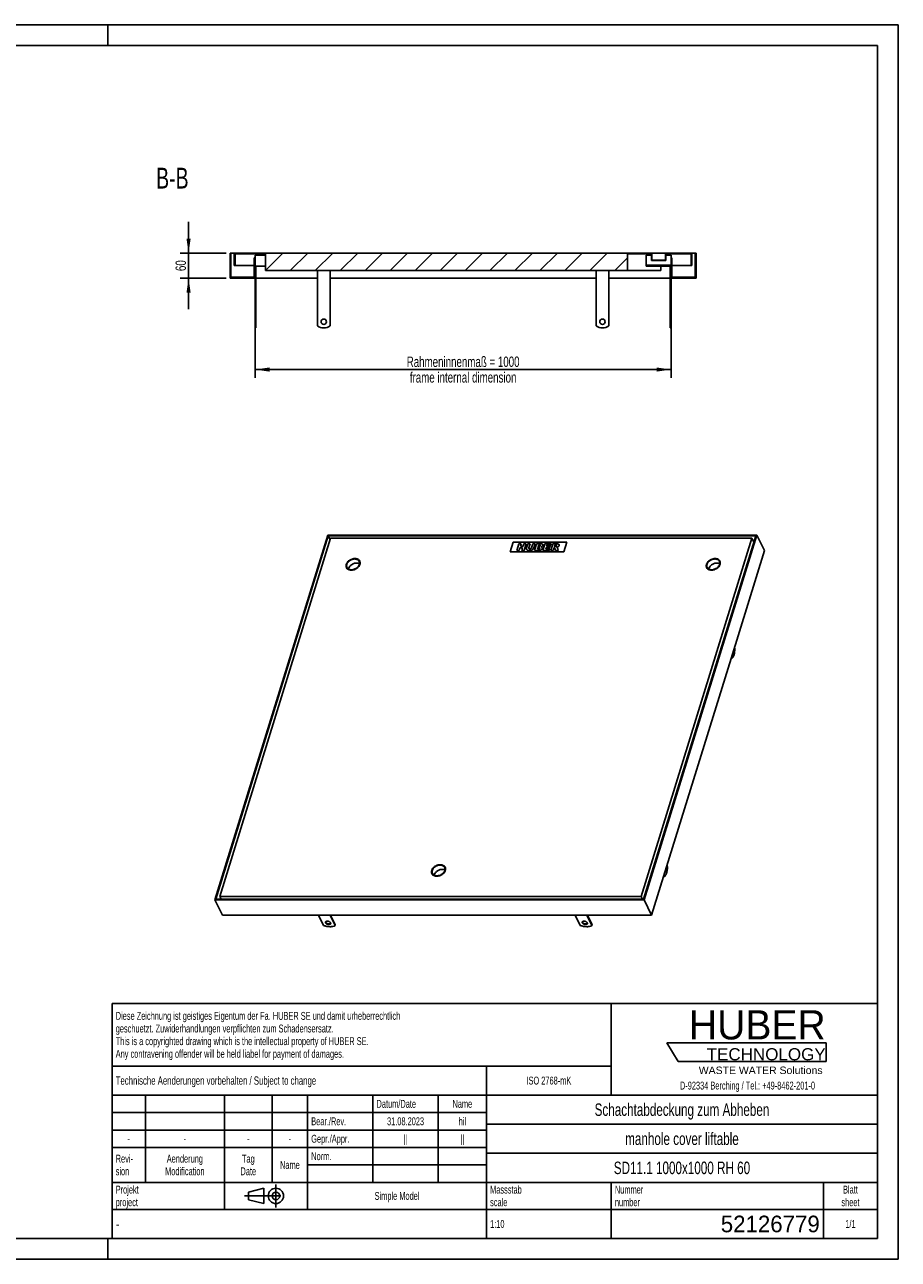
# Model space of a CAD drawing. Header units: millimetres. Extents: x 0 to 4200, y 0 to 2970.
# Tile 2 of 2: x 2100 to 4200, y 0 to 2970. Entities that reach past the tile are written whole.
import ezdxf

# ---------------------------------------------------------------- set-up
doc = ezdxf.new("R2010")
doc.units = ezdxf.units.MM
doc.header["$LTSCALE"] = 231
doc.linetypes.add('CENTER', pattern=[0.6, 0.375, -0.075, 0.075, -0.075])
doc.layers.get('0').update_dxf_attribs({"linetype": 'CONTINUOUS'})
for name, color, linetype in [('_2D-BEM', 7, 'CONTINUOUS'), ('_ACHSEN', 7, 'CONTINUOUS'), ('_KURVEN', 7, 'CONTINUOUS'), ('_ZEICHNUNGSELEM', 7, 'CONTINUOUS'), ('HUBER_Logo_BL2', 7, 'CONTINUOUS')]:
    doc.layers.add(name, color=color, linetype=linetype)
doc.styles.get("Standard").update_dxf_attribs({"font": 'txt', "width": 0.7})
doc.styles.add('TEXTSTYLE_2', font='txt')
doc.styles.add('TEXTSTYLE_3', font='arial.ttf')
doc.styles.add('TEXTSTYLE_4', font='txt', dxfattribs={"width": 0.8})
doc.styles.add('TEXTSTYLE_5', font='txt')
doc.dimstyles.new('DIMSTYLE_1', dxfattribs={"dimtxt": 25, "dimasz": 35, "dimexe": 2, "dimexo": 1, "dimtad": 1, "dimdec": 1, "dimtxsty": 'Standard', "dimblk": '_FILLED', "dimblk1": '_FILLED', "dimblk2": '_FILLED', "dimcen": 0.09, "dimazin": 2, "dimtp": 0.8, "dimtm": 0.8, "dimtfac": 1, "dimtdec": 1, "dimtofl": 0, "dimtmove": 0, "dimatfit": 3, "dimldrblk": '_FILLED', "dimfxl": 1, "dimtolj": 1, "dimarcsym": 0})
doc.dimstyles.new('DIMSTYLE_3', dxfattribs={"dimtxt": 25, "dimasz": 35, "dimexe": 2, "dimexo": 1, "dimtad": 1, "dimdec": 1, "dimtxsty": 'Standard', "dimblk": '_FILLED', "dimblk1": '_FILLED', "dimblk2": '_FILLED', "dimcen": 0.09, "dimazin": 2, "dimtp": 0.3, "dimtm": 0.3, "dimtfac": 1, "dimtdec": 1, "dimtofl": 0, "dimtmove": 0, "dimatfit": 3, "dimldrblk": '_FILLED', "dimfxl": 1, "dimtolj": 1, "dimarcsym": 0})

# ---------------------------------------------------------------- blocks, each defined once
blk = doc.blocks.new('HUBER_LOGO_BL2', base_point=(3837.5, 503.7))
at = {"layer": 'HUBER_Logo_BL2', "color": 5, "linetype": 'Continuous'}
for p, q in [((4026.4, 521), (3643.9, 521)), ((3643.9, 521), (3670.9, 476)), ((4026.4, 521), (4026.4, 476)), ((3670.9, 476), (4026.4, 476))]:
    blk.add_line(p, q, dxfattribs=at)
at = {"layer": 'HUBER_Logo_BL2', "color": 2, "linetype": 'Continuous', "attachment_point": 3, "line_spacing_factor": 0.78}
for s, insert, char_height, width, style in [('HUBER\\P\\fArial;\\H29.25;TECHNOLOGY ', (4025.4, 599.1), 70.2, 387.672, 'TEXTSTYLE_2'), ('WASTE WATER Solutions', (4018, 463.6), 18, 297.033, 'TEXTSTYLE_3')]:
    blk.add_mtext(s, dxfattribs=dict(at, insert=insert, char_height=char_height, width=width, style=style))
at = {"layer": 'HUBER_Logo_BL2', "color": 2, "linetype": 'Continuous', "insert": (3837.5, 427.4), "char_height": 19, "width": 810.893, "attachment_point": 2, "line_spacing_factor": 0.96}
blk.add_mtext('D-92334 Berching / Tel.: +49-8462-201-0', dxfattribs=at)
blk = doc.blocks.new('_FILLED')
at = {"color": 0, "linetype": 'ByBlock'}
blk.add_solid([(0, 0), (-1, 0.143), (-1, -0.143)], dxfattribs=at)
blk = doc.blocks.new('*D5')
at = {"layer": '_2D-BEM', "color": 2, "linetype": 'Continuous', "transparency": 16777216}
for p, q in [((2653.9, 2350.4), (2653.9, 2120.4)), ((3653.9, 2350.4), (3653.9, 2120.4)), ((2653.9, 2140.4), (3153.9, 2140.4)), ((3653.9, 2140.4), (3153.9, 2140.4))]:
    blk.add_line(p, q, dxfattribs=at)
at = {"layer": '_2D-BEM', "color": 2, "linetype": 'Continuous', "transparency": 16777216, "xscale": 35, "yscale": 35, "zscale": 35, "rotation": 180}
blk.add_blockref('_FILLED', (2653.9, 2140.4), dxfattribs=at)
at = {"layer": '_2D-BEM', "color": 2, "linetype": 'Continuous', "transparency": 16777216, "xscale": 35, "yscale": 35, "zscale": 35}
blk.add_blockref('_FILLED', (3653.9, 2140.4), dxfattribs=at)
at = {"layer": '_2D-BEM', "color": 2, "linetype": 'Continuous', "transparency": 16777216, "insert": (3153.9, 2171.7), "char_height": 25, "width": 618.75, "attachment_point": 2, "line_spacing_factor": 0.9}
blk.add_mtext('Rahmeninnenmaß = 1000\\Pframe internal dimension', dxfattribs=at)
blk = doc.blocks.new('*D6')
at = {"layer": '_2D-BEM', "color": 2, "linetype": 'Continuous', "transparency": 16777216}
for p, q in [((2493.9, 2420.4), (2493.9, 2495.4)), ((2493.9, 2495.4), (2493.9, 2390.4)), ((2583.9, 2420.4), (2473.9, 2420.4)), ((2493.9, 2285.4), (2493.9, 2390.4)), ((2583.9, 2360.4), (2473.9, 2360.4)), ((2493.9, 2360.4), (2493.9, 2285.4))]:
    blk.add_line(p, q, dxfattribs=at)
at = {"layer": '_2D-BEM', "color": 2, "linetype": 'Continuous', "transparency": 16777216, "xscale": 35, "yscale": 35, "zscale": 35}
for p, rotation in [((2493.9, 2420.4), 270), ((2493.9, 2360.4), 90)]:
    blk.add_blockref('_FILLED', p, dxfattribs=dict(at, rotation=rotation))
at = {"layer": '_2D-BEM', "color": 2, "linetype": 'Continuous', "transparency": 16777216, "insert": (2462.6, 2390.4), "char_height": 25, "width": 58.929, "attachment_point": 2, "rotation": 90, "line_spacing_factor": 0.9}
blk.add_mtext('60', dxfattribs=at)
blk = doc.blocks.new('PROJEKTIONSMETHODE_1_BL3', base_point=(2680, 152.5))
at = {"color": 2, "linetype": 'CENTER'}
for p, q in [((2703.8, 180), (2703.8, 125)), ((2628.7, 152.5), (2731.3, 152.5))]:
    blk.add_line(p, q, dxfattribs=at)
at = {"color": 2, "linetype": 'Continuous'}
for p, q in [((2637.8, 161.7), (2674.5, 170.8)), ((2637.8, 143.3), (2637.8, 161.7)), ((2674.5, 134.2), (2674.5, 170.8)), ((2637.8, 143.3), (2674.5, 134.2))]:
    blk.add_line(p, q, dxfattribs=at)
for radius in [18.3, 9.17]:
    blk.add_circle((2703.8, 152.5), radius, dxfattribs=at)
blk = doc.blocks.new('*T11')
at = {"color": 3, "linetype": 'Continuous'}
for p, q in [((0, 0), (1840, 0)), ((0, 0), (0, -565)), ((1200, 0), (1200, -220)), ((1840, 0), (1840, -565)), ((0, -150), (1200, -150)), ((900, -150), (900, -565)), ((0, -220), (1840, -220)), ((80, -220), (80, -430)), ((270, -220), (270, -495)), ((385, -220), (385, -430)), ((470, -220), (470, -495)), ((627, -220), (627, -430)), ((784, -220), (784, -430)), ((0, -262), (900, -262)), ((900, -290), (1840, -290)), ((0, -304), (900, -304)), ((0, -346), (900, -346)), ((900, -360), (1840, -360)), ((470, -388), (900, -388)), ((0, -430), (1840, -430)), ((1200, -430), (1200, -565)), ((1710, -430), (1710, -565)), ((0, -495), (1840, -495)), ((0, -565), (1840, -565))]:
    blk.add_line(p, q, dxfattribs=at)
at = {"layer": '_ZEICHNUNGSELEM', "color": 2, "linetype": 'Continuous', "line_spacing_factor": 0.96}
for s, insert, char_height, width, attachment_point in [('Diese Zeichnung ist geistiges Eigentum der Fa. HUBER SE und damit urheberrechtlich \\Pgeschuetzt. Zuwiderhandlungen verpflichten zum Schadensersatz.\\PThis is a copyrighted drawing which is the intellectual property of HUBER SE.\\PAny contravening offender will be held liabel for payment of damages.', (8.75, -19.9), 19, 2214.8571, 1), ('Technische Aenderungen vorbehalten / Subject to change', (8.75, -175), 20, 1524.7619, 1), ('ISO 2768-mK', (1050, -175.5), 19, 332.9524, 2), ('Datum/Date', (635.75, -231.5), 19, 292.2381, 1), ('Name', (842, -231.5), 19, 126.6667, 2), ('Schachtabdeckung zum Abheben', (1370, -240), 30, 1224.2857, 2), ('Bear./Rev.', (478.75, -273.5), 19, 272.3333, 1), ('31.08.2023', (705.5, -273.5), 19, 275.9524, 2), ('hil', (842, -273.5), 19, 73.2857, 2), ('-', (40, -315.5), 19, 34.381, 2), ('-', (175, -315.5), 19, 34.381, 2), ('-', (327.5, -315.5), 19, 34.381, 2), ('-', (427.5, -315.5), 19, 34.381, 2), ('Gepr./Appr.', (478.75, -315.5), 19, 299.4762, 1), ('||', (705.5, -315.5), 19, 50.6667, 2), ('||', (842, -315.5), 19, 50.6667, 2), ('manhole cover liftable', (1370, -310), 30, 900, 2), ('Revi-\\Psion', (8.75, -363.3), 19, 138.4286, 1), ('Aenderung\\PModification', (175, -363.3), 19, 303.0952, 2), ('Tag\\PDate', (327.5, -363.3), 19, 117.619, 2), ('Name', (427.5, -378.5), 19, 126.6667, 2), ('Norm. ', (478.75, -357.5), 19, 175.5238, 1), ('SD11.1 1000x1000 RH 60', (1370, -380), 30, 974.2857, 2), ('Projekt\\Pproject', (8.75, -437.8), 19, 183.6667, 1), ('Massstab\\Pscale', (908.75, -437.8), 19, 224.381, 1), ('Nummer\\Pnumber', (1208.75, -437.8), 19, 186.381, 1), ('Blatt\\Psheet', (1775, -437.8), 19, 137.5238, 2), ('Simple Model', (685, -453), 19, 328.4286, 2), ('1:10', (908.75, -520.5), 19, 94.0952, 1), ('1/1', (1775, -520.5), 19, 79.619, 2)]:
    blk.add_mtext(s, dxfattribs=dict(at, insert=insert, char_height=char_height, width=width, attachment_point=attachment_point))
for s, insert, char_height, width, attachment_point, style in [('-', (8.75, -517.5), 25, 18.3333, 1, 'TEXTSTYLE_4'), ('52126779', (1701.25, -510), 40, 546.6667, 3, 'TEXTSTYLE_5')]:
    blk.add_mtext(s, dxfattribs=dict(at, insert=insert, char_height=char_height, width=width, attachment_point=attachment_point, style=style))

msp = doc.modelspace()

# ---------------------------------------------------------------- hatches: boundary and pattern name
at = {"linetype": 'Continuous'}
h = msp.add_hatch(dxfattribs=at)
h.set_pattern_fill('B', color=2, scale=42.426407, angle=45, style=0, pattern_type=0)
h.set_pattern_definition([(45, (0, 0), (-30, 30), [])])
edge = h.paths.add_edge_path()
edge.add_line((2593.89, 2420.43), (2593.89, 2360.43))
edge.add_line((2595.89, 2420.43), (2593.89, 2420.43))
edge.add_line((2595.89, 2362.43), (2595.89, 2420.43))
edge.add_line((2651.89, 2362.43), (2595.89, 2362.43))
edge.add_line((2651.89, 2409.43), (2651.89, 2362.43))
edge.add_line((2653.89, 2409.43), (2651.89, 2409.43))
edge.add_line((2653.89, 2360.43), (2653.89, 2409.43))
edge.add_line((2593.89, 2360.43), (2653.89, 2360.43))
edge = h.paths.add_edge_path()
edge.add_line((3653.89, 2360.43), (3713.89, 2360.43))
edge.add_line((3653.89, 2360.43), (3653.89, 2389.43))
edge.add_line((3653.89, 2389.43), (3593.89, 2389.43))
edge.add_line((3593.89, 2389.43), (3593.89, 2391.43))
edge.add_line((3653.89, 2391.43), (3593.89, 2391.43))
edge.add_line((3653.89, 2391.43), (3653.89, 2409.43))
edge.add_line((3655.89, 2409.43), (3653.89, 2409.43))
edge.add_line((3655.89, 2409.43), (3655.89, 2362.43))
edge.add_line((3711.89, 2362.43), (3655.89, 2362.43))
edge.add_line((3711.89, 2362.43), (3711.89, 2420.43))
edge.add_line((3713.89, 2420.43), (3711.89, 2420.43))
edge.add_line((3713.89, 2420.43), (3713.89, 2360.43))
edge = h.paths.add_edge_path()
edge.add_line((3703.89, 2420.43), (3641.64, 2420.43))
edge.add_line((3703.89, 2390.43), (3703.89, 2420.43))
edge.add_line((3703.89, 2390.43), (3701.89, 2390.43))
edge.add_line((3701.89, 2390.43), (3701.89, 2418.43))
edge.add_line((3701.89, 2418.43), (3641.64, 2418.43))
edge.add_line((3641.64, 2418.43), (3641.64, 2420.43))
edge = h.paths.add_edge_path()
edge.add_line((3606.14, 2420.43), (2603.89, 2420.43))
edge.add_line((3606.14, 2418.43), (3606.14, 2420.43))
edge.add_line((3606.14, 2418.43), (3548.89, 2418.43))
edge.add_line((3548.89, 2378.43), (3548.89, 2418.43))
edge.add_line((3548.89, 2378.43), (2678.89, 2378.43))
edge.add_line((2678.89, 2378.43), (2678.89, 2418.43))
edge.add_line((2605.89, 2418.43), (2678.89, 2418.43))
edge.add_line((2605.89, 2390.43), (2605.89, 2418.43))
edge.add_line((2605.89, 2390.43), (2603.89, 2390.43))
edge.add_line((2603.89, 2390.43), (2603.89, 2420.43))
edge = h.paths.add_edge_path()
edge.add_line((3641.39, 2420.43), (3640.39, 2420.43))
edge.add_line((3641.39, 2420.43), (3641.39, 2402.93))
edge.add_line((3641.39, 2402.93), (3606.39, 2402.93))
edge.add_line((3606.39, 2420.43), (3606.39, 2402.93))
edge.add_line((3607.39, 2420.43), (3606.39, 2420.43))
edge.add_line((3607.39, 2420.43), (3607.39, 2403.93))
edge.add_line((3640.39, 2403.93), (3607.39, 2403.93))
edge.add_line((3640.39, 2420.43), (3640.39, 2403.93))

# ---------------------------------------------------------------- linework, layer by layer
at = {"color": 7, "linetype": 'Continuous'}
for p, q in [((0, 2970), (4200, 2970)), ((4200, 0), (4200, 2970)), ((2593.89, 2420.43), (2593.89, 2360.43)), ((2595.89, 2420.43), (2593.89, 2420.43)), ((2595.89, 2362.43), (2595.89, 2420.43)), ((2603.89, 2420.43), (2595.89, 2420.43)), ((3606.14, 2420.43), (2603.89, 2420.43)), ((2603.89, 2390.43), (2603.89, 2420.43)), ((2605.89, 2418.43), (2678.89, 2418.43)), ((2605.89, 2390.43), (2605.89, 2418.43)), ((2653.89, 2409.43), (2651.89, 2409.43)), ((2651.89, 2409.43), (2651.89, 2362.43)), ((2653.89, 2415.43), (2653.89, 2409.43)), ((2653.89, 2415.43), (2678.89, 2415.43)), ((2653.89, 2360.43), (2653.89, 2409.43)), ((2666.39, 2418.43), (2666.39, 2415.43)), ((2678.89, 2378.43), (2678.89, 2418.43)), ((3606.14, 2418.43), (3548.89, 2418.43)), ((3548.89, 2378.43), (3548.89, 2418.43)), ((3606.39, 2415.43), (3593.89, 2415.43)), ((3593.89, 2391.43), (3593.89, 2415.43)), ((3606.14, 2420.43), (3606.39, 2420.43)), ((3606.14, 2418.43), (3606.14, 2420.43)), ((3606.14, 2418.43), (3606.39, 2418.43)), ((3606.39, 2420.43), (3606.39, 2402.93)), ((3607.39, 2420.43), (3606.39, 2420.43)), ((3607.39, 2420.43), (3607.39, 2403.93)), ((3623.89, 2420.43), (3607.39, 2420.43)), ((3640.39, 2420.43), (3623.89, 2420.43)), ((3640.39, 2420.43), (3640.39, 2403.93)), ((3641.39, 2420.43), (3640.39, 2420.43)), ((3641.39, 2420.43), (3641.64, 2420.43)), ((3641.39, 2420.43), (3641.39, 2402.93)), ((3641.39, 2418.43), (3641.64, 2418.43)), ((3653.89, 2415.43), (3641.39, 2415.43)), ((3703.89, 2420.43), (3641.64, 2420.43)), ((3641.64, 2418.43), (3641.64, 2420.43)), ((3701.89, 2418.43), (3641.64, 2418.43)), ((3653.89, 2409.43), (3653.89, 2415.43)), ((3655.89, 2409.43), (3653.89, 2409.43)), ((3653.89, 2391.43), (3653.89, 2409.43)), ((3655.89, 2409.43), (3655.89, 2362.43)), ((3701.89, 2390.43), (3701.89, 2418.43)), ((3703.89, 2390.43), (3703.89, 2420.43)), ((3711.89, 2420.43), (3703.89, 2420.43)), ((3713.89, 2420.43), (3711.89, 2420.43)), ((3711.89, 2362.43), (3711.89, 2420.43)), ((3713.89, 2420.43), (3713.89, 2360.43)), ((2605.89, 2390.43), (2603.89, 2390.43)), ((2605.89, 2390.43), (2651.89, 2390.43)), ((2655.89, 2389.43), (2678.89, 2389.43)), ((3548.89, 2378.43), (2678.89, 2378.43)), ((3628.89, 2378.43), (3548.89, 2378.43)), ((3653.89, 2391.43), (3593.89, 2391.43)), ((3593.89, 2389.43), (3593.89, 2391.43)), ((3653.89, 2389.43), (3593.89, 2389.43)), ((3641.39, 2402.93), (3606.39, 2402.93)), ((3640.39, 2403.93), (3607.39, 2403.93)), ((3628.89, 2389.43), (3628.89, 2378.43)), ((3628.99, 2378.43), (3628.89, 2378.43)), ((3628.99, 2389.43), (3628.99, 2378.43)), ((3653.89, 2360.43), (3653.89, 2389.43)), ((3655.89, 2390.43), (3701.89, 2390.43)), ((3703.89, 2390.43), (3701.89, 2390.43)), ((2593.89, 2360.43), (2653.89, 2360.43)), ((2651.89, 2362.43), (2595.89, 2362.43)), ((3653.89, 2360.43), (3713.89, 2360.43)), ((3711.89, 2362.43), (3655.89, 2362.43)), ((2653.89, 2240.43), (2655.89, 2240.43)), ((3651.89, 2240.43), (3653.89, 2240.43)), ((2828.32, 1742.25), (2557.2, 864.92)), ((2829.68, 1740.68), (2559.53, 866.49)), ((2835.11, 1734.41), (2568.84, 872.75)), ((3859.91, 1742.25), (2828.32, 1742.25)), ((3857.58, 1740.68), (2829.68, 1740.68)), ((2834.2, 1731.47), (2829.68, 1740.68)), ((3848.28, 1734.41), (2835.11, 1734.41)), ((3582, 872.75), (3848.28, 1734.41)), ((3587.43, 866.49), (3857.58, 1740.68)), ((3588.79, 864.92), (3859.91, 1742.25)), ((3852.8, 1725.2), (3848.28, 1734.41)), ((3859.91, 1742.25), (3878.21, 1704.95)), ((3798.03, 1445.49), (3878.21, 1704.95)), ((2873.79, 1663.9), (2873.71, 1663.64)), ((2874.66, 1662.13), (2873.72, 1664.04)), ((2906.08, 1677.54), (2905.14, 1679.46)), ((3740.45, 1662.13), (3739.52, 1664.04)), ((3771.88, 1677.54), (3770.94, 1679.46)), ((3635.84, 920.66), (3798.03, 1445.49)), ((3607.1, 827.62), (3635.84, 920.66)), ((2557.2, 864.92), (2575.51, 827.62)), ((2557.2, 864.92), (3588.79, 864.92)), ((2559.53, 866.49), (3587.43, 866.49)), ((2568.84, 872.75), (2571.91, 866.49)), ((2568.84, 872.75), (3582, 872.75)), ((3585.08, 866.49), (3582, 872.75)), ((3588.79, 864.92), (3607.1, 827.62)), ((2575.51, 827.62), (3607.1, 827.62)), ((0, 0), (4200, 0))]:
    msp.add_line(p, q, dxfattribs=at)
at = {"color": 3, "linetype": 'Continuous'}
for p, q in [((4200, 2970), (0, 2970)), ((2300, 2970), (2300, 2920)), ((4200, 2970), (4200, 0)), ((2300, 0), (2300, 50)), ((4200, 0), (0, 0))]:
    msp.add_line(p, q, dxfattribs=at)
at = {"color": 5, "linetype": 'Continuous'}
for p, q in [((4150, 2920), (50, 2920)), ((4150, 50), (4150, 2920)), ((50, 50), (4150, 50))]:
    msp.add_line(p, q, dxfattribs=at)
at = {"color": 7, "linetype": 'Continuous'}
for points, knots in [([(2893.66, 1685.46), (2890.62, 1685.46), (2885.96, 1684.35), (2880.58, 1681.32), (2877.11, 1678.34), (2874.5, 1674.87), (2872.94, 1671.15), (2872.58, 1667.41), (2873.21, 1665.07), (2873.72, 1664.04)], [0, 0, 0, 0, 0.2699398, 0.4094269, 0.5451067, 0.6729258, 0.7905546, 0.8983622, 1, 1, 1, 1]), ([(2874.62, 1664.48), (2874.14, 1665.45), (2873.54, 1667.66), (2873.88, 1671.18), (2875.35, 1674.69), (2877.81, 1677.96), (2881.09, 1680.77), (2886.15, 1683.63), (2890.55, 1684.67), (2893.42, 1684.67)], [0, 0, 0, 0, 0.1016378, 0.2094454, 0.3270742, 0.4548933, 0.5905731, 0.7300602, 1, 1, 1, 1]), ([(2873.72, 1664.04), (2874.17, 1663.11), (2875.44, 1661.37), (2878.15, 1659.45), (2881.49, 1658.28), (2883.93, 1658.04), (2885.19, 1658.04)], [0, 0, 0, 0, 0.2268552, 0.4650458, 0.7220539, 1, 1, 1, 1]), ([(2885.43, 1658.82), (2884.25, 1658.82), (2881.95, 1659.05), (2878.79, 1660.15), (2876.24, 1661.96), (2875.04, 1663.61), (2874.62, 1664.48)], [0, 0, 0, 0, 0.2779461, 0.5349542, 0.7731448, 1, 1, 1, 1]), ([(2885.19, 1658.04), (2888.24, 1658.04), (2892.9, 1659.14), (2898.27, 1662.17), (2901.75, 1665.16), (2904.36, 1668.62), (2905.92, 1672.35), (2906.28, 1676.08), (2905.64, 1678.43), (2905.14, 1679.46)], [0, 0, 0, 0, 0.2699398, 0.4094269, 0.5451067, 0.6729258, 0.7905546, 0.8983622, 1, 1, 1, 1]), ([(2904.24, 1679.02), (2904.72, 1678.05), (2905.31, 1675.84), (2904.97, 1672.31), (2903.51, 1668.8), (2901.05, 1665.54), (2897.77, 1662.72), (2892.7, 1659.86), (2888.31, 1658.82), (2885.43, 1658.82)], [0, 0, 0, 0, 0.1016378, 0.2094454, 0.3270742, 0.4548933, 0.5905731, 0.7300602, 1, 1, 1, 1]), ([(2893.42, 1684.67), (2894.61, 1684.67), (2896.91, 1684.45), (2900.06, 1683.34), (2902.62, 1681.53), (2903.81, 1679.89), (2904.24, 1679.02)], [0, 0, 0, 0, 0.2779461, 0.5349542, 0.7731448, 1, 1, 1, 1]), ([(2905.14, 1679.46), (2904.69, 1680.38), (2903.42, 1682.12), (2900.71, 1684.05), (2897.36, 1685.21), (2894.92, 1685.46), (2893.66, 1685.46)], [0, 0, 0, 0, 0.2268552, 0.4650458, 0.7220539, 1, 1, 1, 1]), ([(3759.46, 1685.46), (3756.42, 1685.46), (3751.75, 1684.35), (3746.38, 1681.32), (3742.9, 1678.34), (3740.29, 1674.87), (3738.74, 1671.15), (3738.38, 1667.41), (3739.01, 1665.07), (3739.52, 1664.04)], [0, 0, 0, 0, 0.2699398, 0.4094269, 0.5451067, 0.6729258, 0.7905546, 0.8983622, 1, 1, 1, 1]), ([(3740.41, 1664.48), (3739.94, 1665.45), (3739.34, 1667.66), (3739.68, 1671.18), (3741.15, 1674.69), (3743.61, 1677.96), (3746.88, 1680.77), (3751.95, 1683.63), (3756.35, 1684.67), (3759.22, 1684.67)], [0, 0, 0, 0, 0.1016378, 0.2094454, 0.3270742, 0.4548933, 0.5905731, 0.7300602, 1, 1, 1, 1]), ([(3739.52, 1664.04), (3739.97, 1663.11), (3741.24, 1661.37), (3743.95, 1659.45), (3747.29, 1658.28), (3749.73, 1658.04), (3750.99, 1658.04)], [0, 0, 0, 0, 0.2268552, 0.4650458, 0.7220539, 1, 1, 1, 1]), ([(3751.23, 1658.82), (3750.04, 1658.82), (3747.75, 1659.05), (3744.59, 1660.15), (3742.03, 1661.96), (3740.84, 1663.61), (3740.41, 1664.48)], [0, 0, 0, 0, 0.2779461, 0.5349542, 0.7731448, 1, 1, 1, 1]), ([(3750.99, 1658.04), (3754.03, 1658.04), (3758.7, 1659.14), (3764.07, 1662.17), (3767.55, 1665.16), (3770.16, 1668.62), (3771.71, 1672.35), (3772.07, 1676.08), (3771.44, 1678.43), (3770.94, 1679.46)], [0, 0, 0, 0, 0.2699398, 0.4094269, 0.5451067, 0.6729258, 0.7905546, 0.8983622, 1, 1, 1, 1]), ([(3770.04, 1679.02), (3770.51, 1678.05), (3771.11, 1675.84), (3770.77, 1672.31), (3769.3, 1668.8), (3766.84, 1665.54), (3763.57, 1662.72), (3758.5, 1659.86), (3754.1, 1658.82), (3751.23, 1658.82)], [0, 0, 0, 0, 0.1016378, 0.2094454, 0.3270742, 0.4548933, 0.5905731, 0.7300602, 1, 1, 1, 1]), ([(3759.22, 1684.67), (3760.41, 1684.67), (3762.71, 1684.45), (3765.86, 1683.34), (3768.42, 1681.53), (3769.61, 1679.89), (3770.04, 1679.02)], [0, 0, 0, 0, 0.2779461, 0.5349542, 0.7731448, 1, 1, 1, 1]), ([(3770.94, 1679.46), (3770.48, 1680.38), (3769.22, 1682.12), (3766.5, 1684.05), (3763.16, 1685.21), (3760.72, 1685.46), (3759.46, 1685.46)], [0, 0, 0, 0, 0.2268552, 0.4650458, 0.7220539, 1, 1, 1, 1]), ([(3103.81, 938.09), (3102.73, 938.09), (3100.52, 937.89), (3097.27, 937.06), (3094.12, 935.72), (3091.22, 933.94), (3088.68, 931.77), (3086.01, 928.63), (3084.67, 925.81), (3084.3, 923.91)], [0, 0, 0, 0, 0.1256764, 0.2561618, 0.3890005, 0.521467, 0.6508778, 0.7749041, 1, 1, 1, 1]), ([(3110.3, 936.67), (3109.34, 937.15), (3107.2, 937.87), (3104.97, 938.09), (3103.81, 938.09)], [0, 0, 0, 0, 0.4810326, 1, 1, 1, 1])]:
    msp.add_open_spline(points, degree=3, knots=knots, dxfattribs=at)
at = {"layer": '_ACHSEN', "color": 7, "linetype": 'Continuous'}
for p, q in [((2653.89, 2390.43), (2655.89, 2390.43)), ((2655.89, 2390.43), (2655.89, 2245.43)), ((2803.89, 2245.43), (2803.89, 2378.43)), ((2833.89, 2378.43), (2833.89, 2245.43)), ((3473.89, 2245.43), (3473.89, 2378.43)), ((3503.89, 2378.43), (3503.89, 2245.43)), ((3651.89, 2389.43), (3651.89, 2245.43)), ((2653.89, 2360.43), (2653.89, 2245.43)), ((2803.89, 2360.43), (2655.89, 2360.43)), ((3473.89, 2360.43), (2833.89, 2360.43)), ((3651.89, 2360.43), (3503.89, 2360.43)), ((3653.89, 2360.43), (3653.89, 2245.43)), ((2653.89, 2245.43), (2653.89, 2240.43)), ((2653.89, 2245.43), (2655.89, 2245.43)), ((2655.89, 2245.43), (2655.89, 2240.43)), ((3651.89, 2245.43), (3651.89, 2240.43)), ((3653.89, 2245.43), (3651.89, 2245.43)), ((3653.89, 2245.43), (3653.89, 2240.43)), ((3807.19, 1468.97), (3806.02, 1471.35)), ((3798.05, 1445.55), (3798.09, 1445.47)), ((3799.93, 1445.47), (3798.09, 1445.47)), ((3798.76, 1447.85), (3799.93, 1445.47)), ((3080, 925.81), (3079.07, 927.71)), ((3111.42, 941.23), (3110.49, 943.13)), ((3635.86, 920.72), (3635.9, 920.64)), ((3636.58, 923.02), (3637.75, 920.64)), ((3645.01, 944.14), (3643.84, 946.52)), ((3637.75, 920.64), (3635.9, 920.64)), ((2806.52, 827.62), (2818.53, 803.14)), ((2846.17, 803.14), (2834.15, 827.62)), ((2846.65, 804.71), (2835.4, 827.62)), ((2846.17, 803.14), (2846.65, 804.71)), ((3423.63, 827.62), (3435.64, 803.14)), ((3463.28, 803.14), (3451.26, 827.62)), ((3463.76, 804.71), (3452.51, 827.62)), ((3463.28, 803.14), (3463.76, 804.71))]:
    msp.add_line(p, q, dxfattribs=at)
for centre, radius, start, end in [((2818.89, 2255.43), 6.5, 0, 180), ((3488.89, 2255.43), 6.5, 0, 180), ((2818.89, 2265.43), 25, 233.1301, 306.8699), ((2818.89, 2255.43), 6.5, 180, 360), ((3488.89, 2265.43), 25, 233.1301, 306.8699), ((3488.89, 2255.43), 6.5, 180, 360), ((2882.67, 1666.85), 9.53, 191.6091, 197.28123), ((2882.54, 1666.81), 9.39, 197.29653, 197.63849), ((2882.48, 1666.79), 9.33, 197.63521, 201.72639), ((2897.44, 1674.1), 9.52, 34.65049, 40.62685), ((2897.6, 1674.21), 9.33, 30.32088, 34.63722), ((3748.47, 1666.85), 9.53, 191.6091, 197.28123), ((3748.34, 1666.81), 9.39, 197.29653, 197.63849), ((3748.28, 1666.79), 9.33, 197.63521, 201.72639), ((3763.24, 1674.1), 9.52, 34.65049, 40.62685), ((3763.4, 1674.21), 9.33, 30.32088, 34.63722), ((2885.12, 1677.89), 20.05, 270.02672, 276.40151), ((3088.02, 930.52), 9.52, 191.57605, 197.64833), ((3087.84, 930.46), 9.33, 197.66255, 201.85038), ((3102.8, 937.77), 9.53, 34.8668, 40.5528), ((3102.91, 937.85), 9.39, 34.60697, 34.8515), ((3102.96, 937.88), 9.33, 30.44718, 34.61022)]:
    msp.add_arc(centre, radius, start, end, dxfattribs=at)
for points, knots in [([(2893.72, 1685.65), (2890.64, 1685.65), (2885.91, 1684.53), (2880.46, 1681.46), (2876.93, 1678.43), (2874.28, 1674.92), (2872.7, 1671.14), (2872.34, 1667.35), (2872.98, 1664.97), (2873.49, 1663.93)], [0, 0, 0, 0, 0.2699398, 0.4094269, 0.5451067, 0.6729258, 0.7905546, 0.8983622, 1, 1, 1, 1]), ([(2873.49, 1663.93), (2873.95, 1662.99), (2875.24, 1661.22), (2877.99, 1659.27), (2881.38, 1658.09), (2883.85, 1657.84), (2885.13, 1657.84)], [0, 0, 0, 0, 0.2268552, 0.4650458, 0.722054, 1, 1, 1, 1]), ([(2898.15, 1675.04), (2897.05, 1675.04), (2894.8, 1674.83), (2891.48, 1673.97), (2888.28, 1672.58), (2885.34, 1670.73), (2882.79, 1668.5), (2880.14, 1665.27), (2878.87, 1662.38), (2878.57, 1660.45)], [0, 0, 0, 0, 0.1261268, 0.2571263, 0.3904268, 0.5231828, 0.6526129, 0.7763387, 1, 1, 1, 1]), ([(2887.36, 1657.97), (2890.28, 1658.29), (2894.64, 1659.7), (2899.57, 1662.93), (2902.66, 1665.92), (2904.94, 1669.29), (2906.24, 1672.85), (2906.47, 1676.38), (2905.84, 1678.59), (2905.36, 1679.57)], [0, 0, 0, 0, 0.2750665, 0.4141769, 0.5484033, 0.6744949, 0.790833, 0.8981711, 1, 1, 1, 1]), ([(2905.36, 1679.57), (2904.9, 1680.5), (2903.62, 1682.27), (2900.87, 1684.22), (2897.47, 1685.41), (2895, 1685.65), (2893.72, 1685.65)], [0, 0, 0, 0, 0.2268552, 0.4650458, 0.722054, 1, 1, 1, 1]), ([(2905.01, 1673.42), (2904.02, 1673.97), (2901.76, 1674.79), (2899.38, 1675.04), (2898.15, 1675.04)], [0, 0, 0, 0, 0.4796099, 1, 1, 1, 1]), ([(3759.52, 1685.65), (3756.43, 1685.65), (3751.7, 1684.53), (3746.25, 1681.46), (3742.73, 1678.43), (3740.08, 1674.92), (3738.5, 1671.14), (3738.14, 1667.35), (3738.78, 1664.97), (3739.29, 1663.93)], [0, 0, 0, 0, 0.2699398, 0.4094269, 0.5451067, 0.6729258, 0.7905546, 0.8983622, 1, 1, 1, 1]), ([(3739.29, 1663.93), (3739.75, 1662.99), (3741.04, 1661.22), (3743.79, 1659.27), (3747.18, 1658.09), (3749.65, 1657.84), (3750.93, 1657.84)], [0, 0, 0, 0, 0.2268552, 0.4650458, 0.722054, 1, 1, 1, 1]), ([(3763.95, 1675.04), (3762.84, 1675.04), (3760.59, 1674.83), (3757.28, 1673.97), (3754.08, 1672.58), (3751.14, 1670.73), (3748.59, 1668.5), (3745.94, 1665.27), (3744.67, 1662.38), (3744.37, 1660.45)], [0, 0, 0, 0, 0.1261268, 0.2571263, 0.3904268, 0.5231828, 0.6526129, 0.7763387, 1, 1, 1, 1]), ([(3750.93, 1657.84), (3754.02, 1657.84), (3758.75, 1658.96), (3764.2, 1662.04), (3767.72, 1665.07), (3770.37, 1668.58), (3771.95, 1672.36), (3772.31, 1676.15), (3771.67, 1678.52), (3771.16, 1679.57)], [0, 0, 0, 0, 0.2699398, 0.4094269, 0.5451067, 0.6729258, 0.7905546, 0.8983622, 1, 1, 1, 1]), ([(3771.16, 1679.57), (3770.7, 1680.5), (3769.42, 1682.27), (3766.67, 1684.22), (3763.27, 1685.41), (3760.8, 1685.65), (3759.52, 1685.65)], [0, 0, 0, 0, 0.2268552, 0.4650458, 0.722054, 1, 1, 1, 1]), ([(3770.81, 1673.42), (3769.81, 1673.97), (3767.56, 1674.79), (3765.18, 1675.04), (3763.95, 1675.04)], [0, 0, 0, 0, 0.4796099, 1, 1, 1, 1]), ([(3799.93, 1445.47), (3800.48, 1445.84), (3801.55, 1446.84), (3802.9, 1448.79), (3804.12, 1451.27), (3805.17, 1454.2), (3806.02, 1457.52), (3806.89, 1462.47), (3807.16, 1466.34), (3807.19, 1468.97)], [0, 0, 0, 0, 0.0785852, 0.1719706, 0.280895, 0.4045237, 0.5410099, 0.6878245, 1, 1, 1, 1]), ([(3802.89, 1461.2), (3802.8, 1460.59), (3802.57, 1459.49), (3802.16, 1458.43), (3801.9, 1457.99)], [0, 0, 0, 0, 0.5492969, 1, 1, 1, 1]), ([(3078.44, 935.42), (3078.03, 934.11), (3077.73, 932.04), (3078.12, 929.4), (3078.57, 928.17), (3078.85, 927.6)], [0, 0, 0, 0, 0.5161113, 0.7604342, 1, 1, 1, 1]), ([(3079.07, 927.71), (3078.57, 928.74), (3077.94, 931.08), (3078.3, 934.82), (3079.85, 938.54), (3082.46, 942.01), (3085.94, 944.99), (3091.31, 948.03), (3095.98, 949.13), (3099.02, 949.13)], [0, 0, 0, 0, 0.1016378, 0.2094454, 0.3270742, 0.4548933, 0.5905731, 0.7300602, 1, 1, 1, 1]), ([(3110.72, 943.24), (3110.42, 943.85), (3109.67, 945.02), (3107.64, 947.05), (3104.17, 948.84), (3099.25, 949.55), (3093.95, 948.9), (3089.61, 947.28), (3086.38, 945.4), (3083.47, 943.22), (3080.5, 940.03), (3078.91, 936.97), (3078.44, 935.42)], [0, 0, 0, 0, 0.0507855, 0.1027096, 0.2130345, 0.3354159, 0.4686344, 0.6079116, 0.6779333, 0.7470159, 0.879115, 1, 1, 1, 1]), ([(3078.85, 927.6), (3079.15, 926.99), (3079.9, 925.82), (3081.92, 923.79), (3085.4, 922), (3090.32, 921.29), (3095.62, 921.94), (3099.96, 923.56), (3103.18, 925.44), (3106.1, 927.62), (3109.07, 930.81), (3110.66, 933.87), (3111.13, 935.42)], [0, 0, 0, 0, 0.0507855, 0.1027096, 0.2130345, 0.3354159, 0.4686344, 0.6079116, 0.6779333, 0.7470159, 0.879115, 1, 1, 1, 1]), ([(3079.97, 928.15), (3079.5, 929.12), (3078.9, 931.33), (3079.24, 934.86), (3080.71, 938.37), (3083.17, 941.63), (3086.44, 944.45), (3091.51, 947.31), (3095.91, 948.35), (3098.78, 948.35)], [0, 0, 0, 0, 0.1016378, 0.2094454, 0.3270742, 0.4548933, 0.5905731, 0.7300602, 1, 1, 1, 1]), ([(3090.55, 921.71), (3089.29, 921.71), (3086.85, 921.95), (3083.51, 923.12), (3080.79, 925.04), (3079.53, 926.79), (3079.07, 927.71)], [0, 0, 0, 0, 0.2779461, 0.5349542, 0.7731448, 1, 1, 1, 1]), ([(3090.79, 922.5), (3089.6, 922.5), (3087.3, 922.72), (3084.15, 923.83), (3081.59, 925.64), (3080.4, 927.28), (3079.97, 928.15)], [0, 0, 0, 0, 0.2779461, 0.5349542, 0.7731448, 1, 1, 1, 1]), ([(3110.49, 943.13), (3111, 942.1), (3111.63, 939.76), (3111.27, 936.02), (3109.71, 932.3), (3107.11, 928.83), (3103.63, 925.85), (3098.26, 922.82), (3093.59, 921.71), (3090.55, 921.71)], [0, 0, 0, 0, 0.1016378, 0.2094454, 0.3270742, 0.4548933, 0.5905731, 0.7300602, 1, 1, 1, 1]), ([(3109.6, 942.69), (3110.07, 941.72), (3110.67, 939.51), (3110.33, 935.99), (3108.86, 932.48), (3106.4, 929.21), (3103.13, 926.39), (3098.06, 923.54), (3093.66, 922.5), (3090.79, 922.5)], [0, 0, 0, 0, 0.1016378, 0.2094454, 0.3270742, 0.4548933, 0.5905731, 0.7300602, 1, 1, 1, 1]), ([(3098.78, 948.35), (3099.97, 948.35), (3102.26, 948.12), (3105.42, 947.02), (3107.98, 945.2), (3109.17, 943.56), (3109.6, 942.69)], [0, 0, 0, 0, 0.2779461, 0.5349542, 0.7731448, 1, 1, 1, 1]), ([(3099.02, 949.13), (3100.28, 949.13), (3102.72, 948.89), (3106.06, 947.72), (3108.77, 945.8), (3110.04, 944.05), (3110.49, 943.13)], [0, 0, 0, 0, 0.2779461, 0.5349542, 0.7731448, 1, 1, 1, 1]), ([(3111.13, 935.42), (3111.54, 936.73), (3111.84, 938.8), (3111.45, 941.45), (3111, 942.67), (3110.72, 943.24)], [0, 0, 0, 0, 0.5161113, 0.7604342, 1, 1, 1, 1]), ([(3637.75, 920.64), (3638.29, 921.01), (3639.36, 922.01), (3640.72, 923.97), (3641.93, 926.44), (3642.98, 929.37), (3643.84, 932.69), (3644.71, 937.64), (3644.98, 941.51), (3645.01, 944.14)], [0, 0, 0, 0, 0.0785852, 0.1719706, 0.280895, 0.4045237, 0.5410099, 0.6878245, 1, 1, 1, 1]), ([(3640.7, 936.38), (3640.62, 935.76), (3640.39, 934.66), (3639.97, 933.6), (3639.71, 933.16)], [0, 0, 0, 0, 0.5492969, 1, 1, 1, 1]), ([(2818.53, 803.14), (2821.01, 802.14), (2826.06, 800.61), (2832.5, 799.9), (2837.39, 800.15), (2841.6, 800.89), (2844.54, 802.05), (2846.17, 803.14)], [0, 0, 0, 0, 0.2805507, 0.5507882, 0.6767437, 0.7942312, 1, 1, 1, 1]), ([(2823.31, 809.35), (2823.16, 809.66), (2822.95, 810.3), (2823, 810.98), (2823.09, 811.27)], [0, 0, 0, 0, 0.5259905, 1, 1, 1, 1]), ([(2823.09, 811.27), (2823.15, 811.47), (2823.34, 811.86), (2823.78, 812.36), (2824.37, 812.77), (2825.38, 813.21), (2826.9, 813.46), (2828.89, 813.33), (2830.92, 812.8), (2832.79, 811.93), (2834.3, 810.79), (2835.05, 809.84), (2835.29, 809.35)], [0, 0, 0, 0, 0.0431793, 0.0886339, 0.1381072, 0.1925821, 0.3167507, 0.457719, 0.606659, 0.752863, 0.8862435, 1, 1, 1, 1]), ([(2835.51, 807.44), (2835.45, 807.24), (2835.26, 806.85), (2834.82, 806.35), (2834.23, 805.94), (2833.22, 805.5), (2831.69, 805.25), (2829.71, 805.38), (2827.68, 805.91), (2825.81, 806.78), (2824.3, 807.92), (2823.55, 808.87), (2823.31, 809.35)], [0, 0, 0, 0, 0.0431793, 0.0886339, 0.1381072, 0.1925821, 0.3167507, 0.457719, 0.606659, 0.752863, 0.8862435, 1, 1, 1, 1]), ([(2823.8, 810.92), (2823.75, 811.01), (2823.6, 811.36), (2823.5, 811.73), (2823.48, 812.01)], [0, 0, 0, 0, 0.2647226, 1, 1, 1, 1]), ([(2835.6, 808.27), (2835.03, 807.55), (2833.49, 806.94), (2831.38, 806.83), (2829.51, 807.09), (2827.67, 807.67), (2826.01, 808.54), (2824.67, 809.61), (2824.01, 810.48), (2823.8, 810.92)], [0, 0, 0, 0, 0.2032305, 0.3329622, 0.4747919, 0.620617, 0.7615735, 0.8897314, 1, 1, 1, 1]), ([(2835.29, 809.35), (2835.44, 809.05), (2835.65, 808.41), (2835.6, 807.73), (2835.51, 807.44)], [0, 0, 0, 0, 0.5259905, 1, 1, 1, 1]), ([(3435.64, 803.14), (3438.12, 802.14), (3443.17, 800.61), (3449.61, 799.9), (3454.5, 800.15), (3458.72, 800.89), (3461.65, 802.05), (3463.28, 803.14)], [0, 0, 0, 0, 0.2805507, 0.5507882, 0.6767437, 0.7942312, 1, 1, 1, 1]), ([(3440.42, 809.35), (3440.27, 809.66), (3440.06, 810.3), (3440.11, 810.98), (3440.2, 811.27)], [0, 0, 0, 0, 0.5259905, 1, 1, 1, 1]), ([(3440.2, 811.27), (3440.26, 811.47), (3440.45, 811.86), (3440.89, 812.36), (3441.48, 812.77), (3442.49, 813.21), (3444.01, 813.46), (3446, 813.33), (3448.03, 812.8), (3449.9, 811.93), (3451.41, 810.79), (3452.16, 809.84), (3452.4, 809.35)], [0, 0, 0, 0, 0.0431793, 0.0886339, 0.1381072, 0.1925821, 0.3167507, 0.457719, 0.606659, 0.752863, 0.8862435, 1, 1, 1, 1]), ([(3452.62, 807.44), (3452.56, 807.24), (3452.37, 806.85), (3451.93, 806.35), (3451.34, 805.94), (3450.33, 805.5), (3448.8, 805.25), (3446.82, 805.38), (3444.79, 805.91), (3442.92, 806.78), (3441.41, 807.92), (3440.66, 808.87), (3440.42, 809.35)], [0, 0, 0, 0, 0.0431793, 0.0886339, 0.1381072, 0.1925821, 0.3167507, 0.457719, 0.606659, 0.752863, 0.8862435, 1, 1, 1, 1]), ([(3440.91, 810.92), (3440.86, 811.01), (3440.71, 811.36), (3440.62, 811.73), (3440.59, 812.01)], [0, 0, 0, 0, 0.2647226, 1, 1, 1, 1]), ([(3452.71, 808.27), (3452.14, 807.55), (3450.6, 806.94), (3448.49, 806.83), (3446.62, 807.09), (3444.78, 807.67), (3443.12, 808.54), (3441.78, 809.61), (3441.12, 810.48), (3440.91, 810.92)], [0, 0, 0, 0, 0.2032305, 0.3329622, 0.4747919, 0.620617, 0.7615735, 0.8897314, 1, 1, 1, 1]), ([(3452.4, 809.35), (3452.55, 809.05), (3452.76, 808.41), (3452.71, 807.73), (3452.62, 807.44)], [0, 0, 0, 0, 0.5259905, 1, 1, 1, 1])]:
    msp.add_open_spline(points, degree=3, knots=knots, dxfattribs=at)
at = {"layer": '_KURVEN', "color": 4, "linetype": 'Continuous'}
for p, q in [((3267.05, 1701.51), (3274.31, 1725.01)), ((3274.31, 1725.01), (3403.26, 1725.01)), ((3403.26, 1725.01), (3396, 1701.51)), ((3396, 1701.51), (3267.05, 1701.51)), ((3287.75, 1721.1), (3282.91, 1705.43)), ((3282.91, 1705.43), (3288.61, 1705.43)), ((3293.45, 1721.1), (3287.75, 1721.1)), ((3288.61, 1705.43), (3290.56, 1711.77)), ((3290.56, 1711.77), (3296.78, 1711.77)), ((3291.75, 1715.62), (3293.45, 1721.1)), ((3297.97, 1715.62), (3291.75, 1715.62)), ((3296.78, 1711.77), (3294.83, 1705.43)), ((3294.83, 1705.43), (3300.54, 1705.43)), ((3299.67, 1721.1), (3297.97, 1715.62)), ((3305.38, 1721.1), (3299.67, 1721.1)), ((3300.54, 1705.43), (3305.38, 1721.1)), ((3309.18, 1721.1), (3306.29, 1711.76)), ((3314.86, 1721.1), (3309.18, 1721.1)), ((3311.9, 1711.53), (3314.86, 1721.1)), ((3321.15, 1721.1), (3318.2, 1711.53)), ((3326.83, 1721.1), (3321.15, 1721.1)), ((3323.95, 1711.76), (3326.83, 1721.1)), ((3330.62, 1721.1), (3325.77, 1705.43)), ((3325.77, 1705.43), (3335.6, 1705.43)), ((3341.27, 1721.1), (3330.62, 1721.1)), ((3332.56, 1708.8), (3333.54, 1711.97)), ((3335.46, 1708.8), (3332.56, 1708.8)), ((3333.54, 1711.97), (3336.43, 1711.97)), ((3334.46, 1714.95), (3335.38, 1717.92)), ((3336.93, 1714.95), (3334.46, 1714.95)), ((3335.38, 1717.92), (3337.89, 1717.92)), ((3350.61, 1721.1), (3345.77, 1705.43)), ((3345.77, 1705.43), (3361.3, 1705.43)), ((3365.86, 1721.1), (3350.61, 1721.1)), ((3352.57, 1708.98), (3353.52, 1712.07)), ((3362.39, 1708.98), (3352.57, 1708.98)), ((3353.52, 1712.07), (3362.38, 1712.07)), ((3354.51, 1715.26), (3355.28, 1717.75)), ((3363.37, 1715.26), (3354.51, 1715.26)), ((3355.28, 1717.75), (3364.83, 1717.75)), ((3361.3, 1705.43), (3362.39, 1708.98)), ((3362.38, 1712.07), (3363.37, 1715.26)), ((3369.28, 1721.1), (3364.44, 1705.43)), ((3364.44, 1705.43), (3370.16, 1705.43)), ((3364.83, 1717.75), (3365.86, 1721.1)), ((3378.77, 1721.1), (3369.28, 1721.1)), ((3370.16, 1705.43), (3372.12, 1711.79)), ((3372.12, 1711.79), (3372.62, 1711.79)), ((3373.04, 1714.75), (3374.02, 1717.93)), ((3375.44, 1714.75), (3373.04, 1714.75)), ((3374.02, 1717.93), (3376.52, 1717.93)), ((3374.56, 1710.22), (3376.12, 1705.43)), ((3376.12, 1705.43), (3382.56, 1705.43)), ((3382.56, 1705.43), (3381.19, 1709.96))]:
    msp.add_line(p, q, dxfattribs=at)
for points in [[(3306, 1709.11), (3305.96, 1710.11), (3306.05, 1710.99), (3306.29, 1711.76)], [(3306.65, 1707.3), (3306.24, 1707.89), (3306.02, 1708.49), (3306, 1709.11)], [(3308.19, 1705.95), (3307.58, 1706.27), (3307.06, 1706.72), (3306.65, 1707.3)], [(3310.65, 1705.32), (3309.63, 1705.43), (3308.8, 1705.63), (3308.19, 1705.95)], [(3313.54, 1705.16), (3312.64, 1705.16), (3311.67, 1705.22), (3310.65, 1705.32)], [(3311.9, 1711.53), (3311.64, 1710.68), (3311.71, 1710.02), (3312.11, 1709.53)], [(3312.11, 1709.53), (3312.52, 1709.05), (3313.23, 1708.82), (3314.22, 1708.82)], [(3317.68, 1705.69), (3316.47, 1705.35), (3315.09, 1705.16), (3313.54, 1705.16)], [(3314.22, 1708.82), (3315.2, 1708.82), (3316.04, 1709.05), (3316.74, 1709.52)], [(3316.74, 1709.52), (3317.43, 1709.99), (3317.93, 1710.67), (3318.2, 1711.53)], [(3320.36, 1706.98), (3319.44, 1706.36), (3318.55, 1705.93), (3317.68, 1705.69)], [(3322.62, 1709.14), (3322.03, 1708.32), (3321.28, 1707.6), (3320.36, 1706.98)], [(3323.95, 1711.76), (3323.66, 1710.83), (3323.22, 1709.96), (3322.62, 1709.14)], [(3335.46, 1708.8), (3336.44, 1708.8), (3337.17, 1708.94), (3337.67, 1709.24)], [(3338.22, 1705.64), (3336.89, 1705.49), (3336.02, 1705.43), (3335.6, 1705.43)], [(3338.38, 1711.54), (3338.07, 1711.82), (3337.42, 1711.97), (3336.43, 1711.97)], [(3336.93, 1714.95), (3337.81, 1714.95), (3338.47, 1715.08), (3338.9, 1715.34)], [(3337.67, 1709.24), (3338.16, 1709.53), (3338.49, 1709.93), (3338.64, 1710.43)], [(3339.58, 1717.54), (3339.31, 1717.8), (3338.74, 1717.92), (3337.89, 1717.92)], [(3340.54, 1706.16), (3339.99, 1705.92), (3339.21, 1705.75), (3338.22, 1705.64)], [(3338.64, 1710.43), (3338.78, 1710.89), (3338.7, 1711.27), (3338.38, 1711.54)], [(3338.9, 1715.34), (3339.33, 1715.59), (3339.63, 1715.98), (3339.78, 1716.47)], [(3339.78, 1716.47), (3339.92, 1716.92), (3339.85, 1717.28), (3339.58, 1717.54)], [(3342.83, 1707.7), (3342.18, 1707.04), (3341.42, 1706.53), (3340.54, 1706.16)], [(3341.27, 1721.1), (3343.04, 1721.1), (3344.28, 1720.72), (3345.01, 1719.98)], [(3343.83, 1714.81), (3343.24, 1714.36), (3342.47, 1714.02), (3341.52, 1713.77)], [(3341.52, 1713.77), (3342.75, 1713.49), (3343.58, 1713.03), (3344, 1712.37)], [(3344.18, 1709.89), (3343.93, 1709.07), (3343.47, 1708.34), (3342.83, 1707.7)], [(3345.58, 1717.2), (3345.29, 1716.27), (3344.71, 1715.48), (3343.83, 1714.81)], [(3344, 1712.37), (3344.43, 1711.7), (3344.48, 1710.88), (3344.18, 1709.89)], [(3345.01, 1719.98), (3345.73, 1719.23), (3345.92, 1718.3), (3345.58, 1717.2)], [(3373.9, 1711.42), (3373.56, 1711.66), (3373.14, 1711.79), (3372.62, 1711.79)], [(3374.56, 1710.22), (3374.36, 1710.84), (3374.15, 1711.23), (3373.9, 1711.42)], [(3375.44, 1714.75), (3375.69, 1714.75), (3376.21, 1714.81), (3377.01, 1714.96)], [(3378.51, 1717.52), (3378.22, 1717.8), (3377.55, 1717.93), (3376.52, 1717.93)], [(3377.01, 1714.96), (3377.41, 1715.03), (3377.76, 1715.19), (3378.08, 1715.45)], [(3378.08, 1715.45), (3378.4, 1715.71), (3378.62, 1716.02), (3378.72, 1716.36)], [(3378.72, 1716.36), (3378.88, 1716.87), (3378.81, 1717.25), (3378.51, 1717.52)], [(3380.93, 1712.96), (3380.37, 1712.71), (3379.64, 1712.51), (3378.74, 1712.34)], [(3378.74, 1712.34), (3379.35, 1712.14), (3379.8, 1711.95), (3380.04, 1711.76)], [(3378.77, 1721.1), (3380.53, 1721.1), (3381.83, 1720.97), (3382.68, 1720.71)], [(3380.04, 1711.76), (3380.21, 1711.63), (3380.43, 1711.36), (3380.7, 1710.93)], [(3380.7, 1710.93), (3380.96, 1710.52), (3381.13, 1710.2), (3381.19, 1709.96)], [(3383.2, 1714.49), (3382.58, 1713.86), (3381.81, 1713.35), (3380.93, 1712.96)], [(3382.68, 1720.71), (3383.53, 1720.46), (3384.13, 1719.98), (3384.48, 1719.28)], [(3384.56, 1716.75), (3384.29, 1715.87), (3383.83, 1715.12), (3383.2, 1714.49)], [(3384.48, 1719.28), (3384.84, 1718.59), (3384.87, 1717.74), (3384.56, 1716.75)]]:
    msp.add_open_spline(points, degree=3, dxfattribs=at)

# ---------------------------------------------------------------- block references
msp.add_blockref('*T11', (2310, 615))
at = {"color": 2, "linetype": 'Continuous'}
msp.add_blockref('PROJEKTIONSMETHODE_1_BL3', (2680, 152.5), dxfattribs=at)
at = {"layer": 'HUBER_Logo_BL2'}
msp.add_blockref('HUBER_LOGO_BL2', (3837.5, 503.74), dxfattribs=at)

# ---------------------------------------------------------------- texts
at = {"layer": '_ZEICHNUNGSELEM', "color": 2, "linetype": 'Continuous', "insert": (2493.89, 2625.93), "char_height": 50, "width": 171.4286, "attachment_point": 3, "line_spacing_factor": 0.9}
msp.add_mtext('B-B', dxfattribs=at)

# ---------------------------------------------------------------- dimensions: what is measured, and where the dimension line sits
at = {"layer": '_2D-BEM', "color": 2, "linetype": 'Continuous'}
dim = msp.add_linear_dim(base=(2493.89, 2360.43), p1=(2584.89, 2420.43), p2=(2584.89, 2360.43), angle=270, dimstyle='DIMSTYLE_3', dxfattribs=at)
dim.commit()
dim.dimension.update_dxf_attribs({"geometry": '*D6', "text_midpoint": (2493.89, 2386.86), "dimtype": 160})
dim = msp.add_linear_dim(base=(2653.89, 2140.43), p1=(3653.89, 2351.43), p2=(2653.89, 2351.43), angle=180, text='Rahmeninnenmaß = <>\\Pframe internal dimension', dimstyle='DIMSTYLE_1', dxfattribs=at)
dim.commit()
dim.dimension.update_dxf_attribs({"geometry": '*D5', "text_midpoint": (3153.89, 2140.43), "dimtype": 160})

doc.saveas('drawing.dxf')
